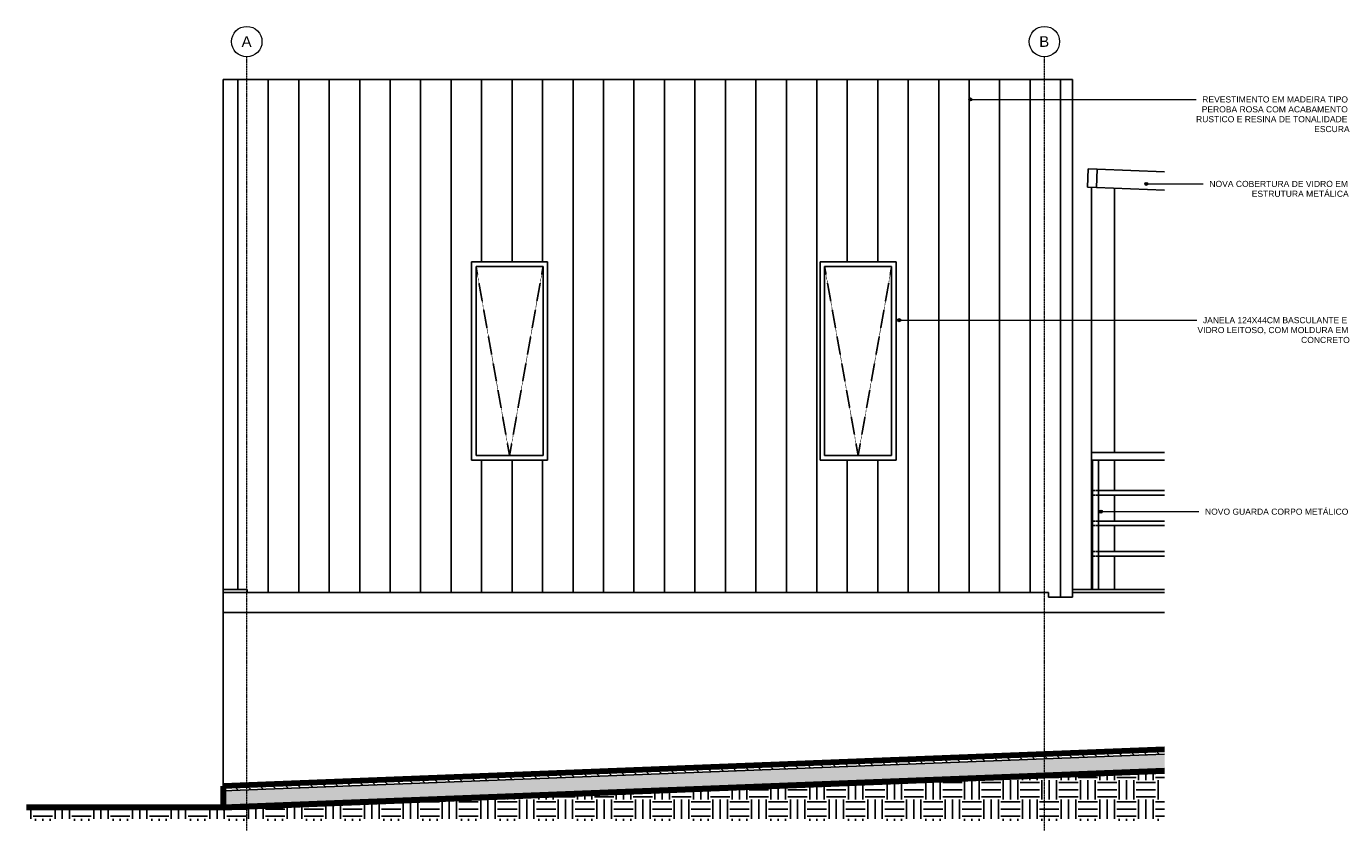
# Model space of a CAD drawing. Header units: millimetres. Extents: x -30535 to 4067, y -602 to 4707.
# Tile 2 of 4: x -21610 to -12952, y -602 to 4676. Entities that reach past the tile are written whole.
import ezdxf

# ---------------------------------------------------------------- set-up
doc = ezdxf.new("R2010")
doc.units = ezdxf.units.MM
doc.linetypes.add('_Tracejado pequeno', pattern=[2.25, 1.5, -0.75])
doc.linetypes.add('_Traço - ponto', pattern=[16, 12, -2, 0, -2])
for name, color, linetype, lineweight in [('A-FLOR', 192, 'Continuous', 25), ('A-FLOR-HRAL', 11, 'Continuous', 25), ('A-FLOR-MCUT', 51, 'Continuous', 25), ('A-FLOR-PATT', 8, 'Continuous', 90), ('A-GLAZ', 151, 'Continuous', 25), ('A-GLAZ-CWMG', 51, 'Continuous', 25), ('A-GLAZ-HDLN', 1, '_Tracejado pequeno', 25), ('A-WALL', 113, 'Continuous', 25), ('A-WALL-PATT', 111, 'Continuous', 90), ('G-ANNO-TEXT', 231, 'Continuous', 9), ('S-COLS', 52, 'Continuous', 25), ('S-GRID', 1, 'Continuous', 9), ('S-GRID-IDEN', 1, 'Continuous', 9)]:
    doc.layers.add(name, color=color, linetype=linetype, lineweight=lineweight)
doc.styles.add('Arial', font='arial.ttf', dxfattribs={"height": 70})
doc.styles.add('Arial_1', font='arial.ttf', dxfattribs={"height": 40})
pattern_1 = [(90, (-14822.35, 1030), (-200, 1e-14), [])]
pattern_2 = [(90, (-14822.35, 3930), (-200, 1e-14), [])]
pattern_3 = [(0, (-17500.98, 0), (127, 127), [127, -127]), (0, (-17500.98, 47.62), (127, 127), [127, -127]), (0, (-17500.98, 95.25), (127, 127), [127, -127]), (90, (-17485.1, 111.12), (-127, 127), [127, -127]), (90, (-17437.48, 111.12), (-127, 127), [127, -127]), (90, (-17389.86, 111.12), (-127, 127), [127, -127])]
pattern_4 = [(50, (-17500.98, 0), (145.7474, -12.7507), [15.24, -167.64]), (355, (-17500.98, 0), (-28.194, 152.846), [12.192, -134.112]), (100.451, (-17488.83, -1.06), (117.554, 140.094), [12.952, -142.472]), (46.184, (-17500.98, 40.64), (216.864, -33.634), [22.86, -251.46]), (96.636, (-17482.9, 37.84), (189.922, 197.942), [19.428, -213.708]), (351.184, (-17500.98, 40.64), (189.925, 197.94), [18.288, -201.168]), (21, (-17480.66, 30.48), (121.292, -81.8118), [15.24, -167.64]), (326, (-17480.66, 30.48), (49.442, 147.351), [12.192, -134.112]), (71.451, (-17470.55, 23.66), (170.734, 65.5375), [12.952, -142.472]), (37.5, (-17500.98, 0), (2.4709, 67.6435), [6.706, -125.781, 6.706, -129.438, -134.62]), (37.5, (-17500.98, 0), (2.4709, 67.6435), [-268.63, 6.706, -127.914]), (7.5, (-17500.98, 0), (53.4554, 80.144), [6.706, -70.917, 6.706, -122.733, -51.308]), (7.5, (-17500.98, 0), (53.4554, 80.144), [-207.061, 6.706, -44.602]), (327.5, (-17546.294, 0), (108.4723, -4.58285), [6.706, -44.094, 6.706, -151.79, -210.312]), (327.5, (-17546.294, 0), (108.4723, -4.58285), [-209.296, 6.706, -203.606]), (317.5, (-17566.61, 0), (118.503, 20.3417), [6.706, -59.334, 6.706, -98.552, -149.352]), (317.5, (-17566.61, 0), (118.503, 20.3417), [-171.298, 6.706, -142.646])]

# ---------------------------------------------------------------- blocks, each defined once
blk = doc.blocks.new('Railing - 4 cm-3948223-ANEXO - ELEVAÇÃO B')
at = {"layer": 'A-FLOR-HRAL'}
for p, q in [((6223.5, 980), (6223.5, 1830)), ((6223.5, 1830), (6243.5, 1830)), ((6243.5, 1830), (6263.5, 1830)), ((6263.5, 1830), (6263.5, 980))]:
    blk.add_line(p, q, dxfattribs=at)
blk = doc.blocks.new('Railing - Railing-3946303-ANEXO - ELEVAÇÃO B')
at = {"layer": 'A-FLOR-HRAL'}
for p, q in [((6697.5, 1880), (6218.5, 1880)), ((6218.5, 1855), (6218.5, 1880)), ((6218.5, 1830), (6218.5, 1855)), ((6218.5, 1830), (6697.5, 1830)), ((6241.7, 1630), (6218.5, 1630)), ((6218.5, 1615), (6218.5, 1630)), ((6218.5, 1600), (6218.5, 1615)), ((6218.5, 1600), (6241.7, 1600)), ((6697.5, 1630), (6245.3, 1630)), ((6245.3, 1600), (6697.5, 1600)), ((6241.7, 1430), (6218.5, 1430)), ((6218.5, 1415), (6218.5, 1430)), ((6218.5, 1400), (6218.5, 1415)), ((6218.5, 1400), (6241.7, 1400)), ((6697.5, 1430), (6245.3, 1430)), ((6245.3, 1400), (6697.5, 1400)), ((6241.7, 1230), (6218.5, 1230)), ((6218.5, 1215), (6218.5, 1230)), ((6218.5, 1200), (6218.5, 1215)), ((6697.5, 1230), (6245.3, 1230)), ((6218.5, 1200), (6241.7, 1200)), ((6245.3, 1200), (6697.5, 1200))]:
    blk.add_line(p, q, dxfattribs=at)
blk.add_blockref('Railing - 4 cm-3948223-ANEXO - ELEVAÇÃO B', (0, 0))
blk = doc.blocks.new('Janela branca translucida - JN2 - Janela branca translucida-4332272-ANEXO - ELEVAÇÃO B')
at = {"layer": 'A-GLAZ'}
for p, q in [((2148.3, 3130), (2148.3, 1830)), ((2648.3, 3130), (2148.3, 3130)), ((2648.3, 1830), (2648.3, 3130)), ((2178.3, 3100), (2618.3, 3100)), ((2178.3, 1860), (2178.3, 3100)), ((2618.3, 3100), (2618.3, 1860)), ((2648.3, 1830), (2148.3, 1830)), ((2618.3, 1860), (2178.3, 1860))]:
    blk.add_line(p, q, dxfattribs=at)
at = {"layer": 'A-GLAZ-HDLN'}
for p in [(2178.3, 3100), (2618.3, 3100)]:
    blk.add_line(p, (2398.3, 1860), dxfattribs=at)
blk = doc.blocks.new('Rectangular Mullion - 6x12 cm metal-4024688-ANEXO - ELEVAÇÃO B')
at = {"layer": 'A-GLAZ-CWMG'}
for p, q in [((6195.9, 3742), (6191.1, 3622)), ((6255.8, 3739.6), (6195.9, 3742)), ((6251, 3619.6), (6255.8, 3739.6)), ((6191.1, 3622), (6251, 3619.6))]:
    blk.add_line(p, q, dxfattribs=at)
blk = doc.blocks.new('Rectangular Mullion - 6x12 cm metal-4019210-ANEXO - ELEVAÇÃO B')
at = {"layer": 'A-GLAZ-CWMG'}
for p, q in [((6251, 3619.7), (6255.8, 3739.6)), ((6255.8, 3739.6), (6697.5, 3721.9)), ((6697.5, 3601.8), (6251, 3619.7))]:
    blk.add_line(p, q, dxfattribs=at)
blk = doc.blocks.new('Grid - Head Grid-11506-ANEXO - ELEVAÇÃO B')
at = {"layer": 'S-GRID-IDEN'}
blk.add_circle((673.5, 4576.4), 100, dxfattribs=at)

msp = doc.modelspace()

# ---------------------------------------------------------------- hatches: boundary and pattern name
at = {"layer": 'A-FLOR-PATT', "lineweight": 25}
h = msp.add_hatch(dxfattribs=at)
h.set_pattern_fill('FP_10', color=256, style=0, pattern_type=2)
h.set_pattern_definition(pattern_4)
h.paths.add_polyline_path([(-20318.6, -320), (-14139.6, -79.2), (-14139.6, -69.2), (-20318.6, -310)], flags=0)
h = msp.add_hatch(dxfattribs=at)
h.set_pattern_fill('FP_11', color=256, style=0, pattern_type=2)
h.set_pattern_definition([(135, (-17500.98, 0), (-42.4264, -42.4264), [])])
h.paths.add_polyline_path([(-20318.6, -340), (-14139.6, -99.2), (-14139.6, -79.2), (-20318.6, -320)], flags=0)
h = msp.add_hatch(dxfattribs=at)
h.set_pattern_fill('FP_10', color=256, style=0, pattern_type=2)
h.set_pattern_definition(pattern_4)
h.paths.add_polyline_path([(-20318.6, -450.1), (-14139.6, -209.3), (-14139.6, -99.2), (-20318.6, -340)], flags=0)
h = msp.add_hatch(dxfattribs=at)
h.set_pattern_fill('FP_9', color=256, style=0, pattern_type=2)
h.set_pattern_definition(pattern_3)
h.paths.add_polyline_path([(-16007.2, -537.3), (-14139.6, -537.3), (-14139.6, -209.2), (-20318.6, -450), (-20318.6, -537.3), (-17874.7, -537.3)], flags=0)
h = msp.add_hatch(dxfattribs=at)
h.set_pattern_fill('FP_9', color=256, style=0, pattern_type=2)
h.set_pattern_definition(pattern_3)
h.paths.add_polyline_path([(-20318.6, -537.3), (-20318.6, -450), (-21609.9, -450), (-21609.9, -537.3)], flags=0)
at = {"layer": 'A-WALL-PATT', "lineweight": 25}
h = msp.add_hatch(dxfattribs=at)
h.set_pattern_fill('FP_8', color=256, style=0, pattern_type=2)
h.set_pattern_definition(pattern_2)
h.paths.add_polyline_path([(-14901.1, 3930), (-14901.1, 4328.7), (-20318.6, 4328.7), (-20318.6, 3930), (-17874.7, 3930)], flags=0)
h = msp.add_hatch(dxfattribs=at)
h.set_pattern_fill('FP_8', color=256, style=0, pattern_type=2)
h.set_pattern_definition(pattern_2)
h.paths.add_polyline_path([(-14743.6, 3930), (-14743.6, 4328.7), (-14901.1, 4328.7), (-14901.1, 3930)], flags=0)
h = msp.add_hatch(dxfattribs=at)
h.set_pattern_fill('FP_7', color=256, style=0, pattern_type=2)
h.set_pattern_definition(pattern_1)
h.paths.add_polyline_path([(-20161.1, 980), (-20161.1, 3930), (-20318.6, 3930), (-20318.6, 980)], flags=0)
h = msp.add_hatch(dxfattribs=at)
h.set_pattern_fill('FP_7', color=256, style=0, pattern_type=2)
h.set_pattern_definition(pattern_1)
h.paths.add_polyline_path([(-18218.8, 960), (-14901.1, 960), (-14901.1, 3930), (-20161.1, 3930), (-20161.1, 960), (-18658.8, 960)], flags=0)
h.paths.add_polyline_path([(-18688.8, 1830), (-18688.8, 3130), (-18188.8, 3130), (-18188.8, 1830), (-18658.8, 1830)], flags=0)
h.paths.add_polyline_path([(-15931.1, 1830), (-16401.1, 1830), (-16401.1, 3130), (-15901.1, 3130), (-15901.1, 1830)], flags=0)
h = msp.add_hatch(dxfattribs=at)
h.set_pattern_fill('FP_7', color=256, style=0, pattern_type=2)
h.set_pattern_definition(pattern_1)
h.paths.add_polyline_path([(-14901.1, 930), (-14743.6, 930), (-14743.6, 3930), (-14901.1, 3930), (-14901.1, 960)], flags=0)
at = {"layer": 'G-ANNO-TEXT'}
h = msp.add_hatch(color=7, dxfattribs=at)
edge = h.paths.add_edge_path(flags=0)
edge.add_arc((-15413.9, 4196.9), 10, 0, 360)
h = msp.add_hatch(color=7, dxfattribs=at)
edge = h.paths.add_edge_path(flags=0)
edge.add_arc((-14260.4, 3642.6), 10, 0, 360)
h = msp.add_hatch(color=7, dxfattribs=at)
edge = h.paths.add_edge_path(flags=0)
edge.add_arc((-15881.9, 2748.1), 10, 0, 360)
h = msp.add_hatch(color=7, dxfattribs=at)
edge = h.paths.add_edge_path(flags=0)
edge.add_arc((-14558, 1491.4), 10, 0, 360)

# ---------------------------------------------------------------- linework, layer by layer
at = {"layer": 'A-FLOR'}
for p, q in [((-20318.6, 830), (-20318.6, 980)), ((-20318.6, 960), (-20161.1, 960)), ((-14901.1, 930), (-14901.1, 960)), ((-14743.6, 980), (-14139.6, 980)), ((-14743.6, 960), (-14139.6, 960)), ((-14743.6, 930), (-14901.1, 930)), ((-14139.6, 830), (-20318.6, 830))]:
    msp.add_line(p, q, dxfattribs=at)
at = {"layer": 'A-FLOR', "lineweight": 90}
for p, q in [((-14139.6, -69.2), (-20318.6, -310)), ((-14139.6, -209.2), (-20318.6, -450)), ((-20318.6, -450.1), (-14139.6, -209.3)), ((-20318.6, -310), (-20318.6, -450.1)), ((-20318.6, -450), (-21609.9, -450))]:
    msp.add_line(p, q, dxfattribs=at)
at = {"layer": 'A-FLOR-MCUT'}
for p, q in [((-14139.6, -79.2), (-20318.6, -320)), ((-14139.6, -99.2), (-20318.6, -340))]:
    msp.add_line(p, q, dxfattribs=at)
at = {"layer": 'A-WALL'}
for p, q in [((-20318.6, 980), (-20318.6, 4328.7)), ((-14743.6, 4328.7), (-20318.6, 4328.7)), ((-14743.6, 4328.7), (-14743.6, 930)), ((-20161.1, 980), (-20318.6, 980)), ((-20161.1, 980), (-20161.1, 960)), ((-20161.1, 960), (-14901.1, 960)), ((-20318.6, -310), (-20318.6, 830))]:
    msp.add_line(p, q, dxfattribs=at)
at = {"layer": 'G-ANNO-TEXT', "color": 7}
for p, q in [((-15413.9, 4196.9), (-14015.1, 4196.9)), ((-14015.1, 4196.9), (-13933, 4196.9)), ((-14260.4, 3642.6), (-13931.4, 3642.6)), ((-13931.4, 3642.6), (-13886.4, 3642.6)), ((-15881.9, 2748.1), (-14069.2, 2748.1)), ((-14069.2, 2748.1), (-13928.9, 2748.1)), ((-14558, 1491.4), (-13915.2, 1491.4))]:
    msp.add_line(p, q, dxfattribs=at)
for centre in [(-15413.9, 4196.9), (-14260.4, 3642.6), (-15881.9, 2748.1), (-14558, 1491.4)]:
    msp.add_circle(centre, 10, dxfattribs=at)
at = {"layer": 'S-COLS'}
for p, q in [((-14618.6, 1880), (-14618.6, 3621)), ((-14468.6, 1880), (-14468.6, 3615)), ((-14618.6, 1630), (-14618.6, 1830)), ((-14468.6, 1630), (-14468.6, 1830)), ((-14618.6, 1430), (-14618.6, 1600)), ((-14468.6, 1430), (-14468.6, 1600)), ((-14618.6, 1230), (-14618.6, 1400)), ((-14468.6, 1230), (-14468.6, 1400)), ((-14618.6, 980), (-14618.6, 1200)), ((-14468.6, 980), (-14468.6, 1200))]:
    msp.add_line(p, q, dxfattribs=at)
at = {"layer": 'S-GRID', "linetype": '_Traço - ponto'}
for p, q in [((-20163.6, -602), (-20163.6, 4476.4)), ((-14928.6, -602), (-14928.6, 4476.4))]:
    msp.add_line(p, q, dxfattribs=at)

# ---------------------------------------------------------------- block references
at = {"layer": 'A-FLOR-HRAL'}
msp.add_blockref('Railing - Railing-3946303-ANEXO - ELEVAÇÃO B', (-20837.1, 0), dxfattribs=at)
at = {"layer": 'A-GLAZ'}
for p in [(-20837.1, 0), (-18549.4, 0)]:
    msp.add_blockref('Janela branca translucida - JN2 - Janela branca translucida-4332272-ANEXO - ELEVAÇÃO B', p, dxfattribs=at)
at = {"layer": 'A-GLAZ-CWMG'}
for name in ['Rectangular Mullion - 6x12 cm metal-4024688-ANEXO - ELEVAÇÃO B', 'Rectangular Mullion - 6x12 cm metal-4019210-ANEXO - ELEVAÇÃO B']:
    msp.add_blockref(name, (-20837.1, 0), dxfattribs=at)
at = {"layer": 'S-GRID-IDEN'}
for p in [(-20837.1, 0), (-15602.1, 0)]:
    msp.add_blockref('Grid - Head Grid-11506-ANEXO - ELEVAÇÃO B', p, dxfattribs=at)

# ---------------------------------------------------------------- texts
at = {"layer": 'G-ANNO-TEXT', "color": 7, "char_height": 40, "attachment_point": 1, "style": 'Arial_1'}
for s, insert, width in [('REVESTIMENTO EM MADEIRA TIPO ', (-13892.4, 4216.9), 1178.481), ('RUSTICO E RESINA DE TONALIDADE ', (-13933.4, 4087.3), 1228.185), ('PEROBA ROSA COM ACABAMENTO ', (-13896.4, 4152.1), 1183.291), ('ESCURA', (-13158.2, 4022.5), 288.608), ('NOVA COBERTURA DE VIDRO EM ', (-13845.8, 3662.6), 1122.362), ('ESTRUTURA METÁLICA', (-13567.9, 3597.8), 785.654), ('VIDRO LEITOSO, COM MOLDURA EM ', (-13924, 2703.3), 1216.962), ('JANELA 124X44CM BASCULANTE E ', (-13888.3, 2768.1), 1173.67), ('CONCRETO', (-13244, 2638.5), 392.827), ('NOVO GUARDA CORPO METÁLICO', (-13874.5, 1511.4), 1157.637)]:
    msp.add_mtext(s, dxfattribs=dict(at, insert=insert, width=width))
at = {"layer": 'S-GRID-IDEN', "char_height": 70, "width": 80.169, "attachment_point": 1, "style": 'Arial'}
for s, insert in [('A', (-20197.3, 4612.1)), ('B', (-14962.3, 4612.1))]:
    msp.add_mtext(s, dxfattribs=dict(at, insert=insert))

doc.saveas('drawing.dxf')
